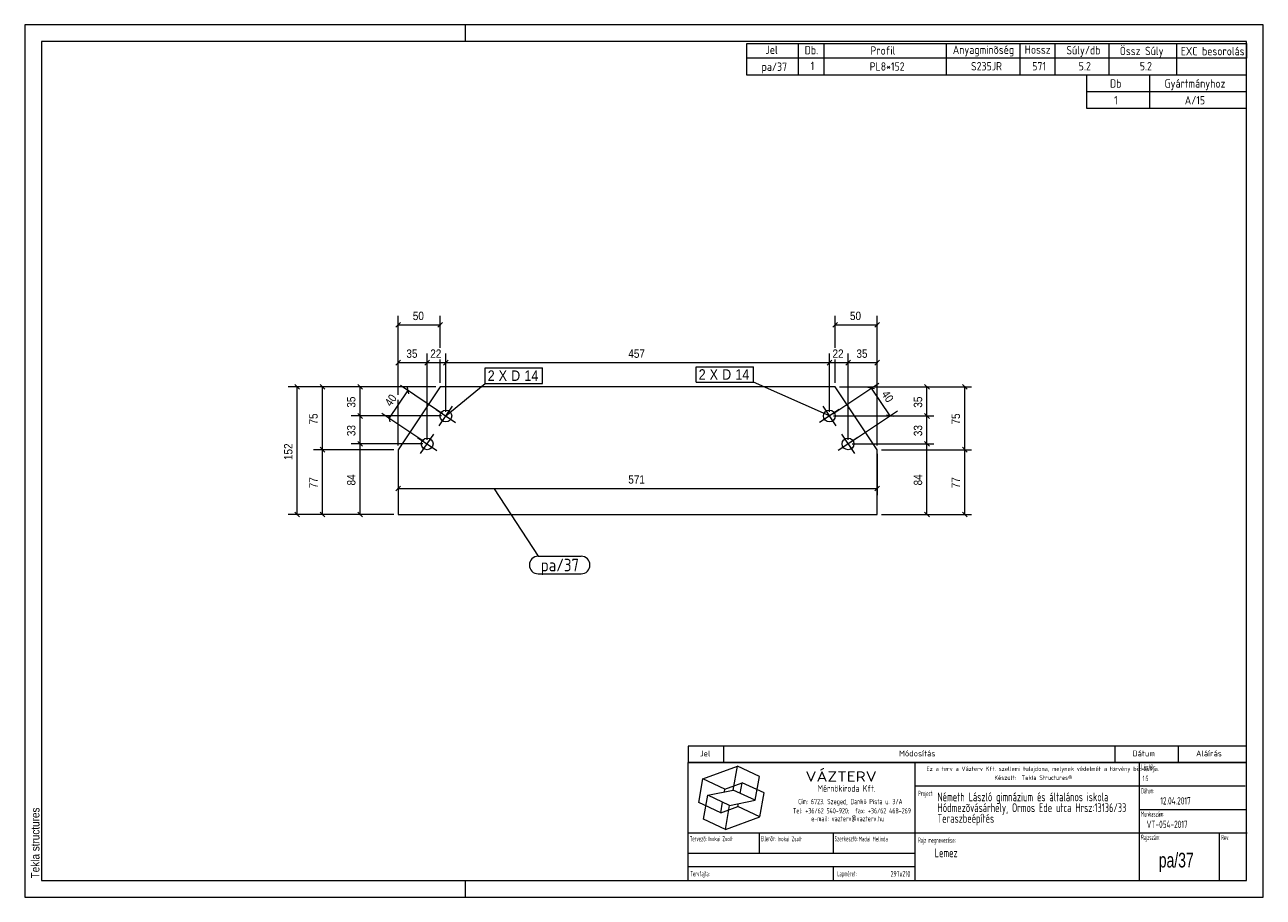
# Model space of a CAD drawing. Header units: millimetres. Extents: x 1 to 296, y 1 to 209.
import ezdxf

# ---------------------------------------------------------------- set-up
doc = ezdxf.new("R2010")
doc.units = ezdxf.units.MM
doc.linetypes.add('XKITLINE00', pattern=[0])
for name, color, linetype, lineweight in [('Bemassung', 1, 'Continuous', 0), ('Schrauben', 7, 'Continuous', 0), ('Schraubenbezeichnung', 5, 'Continuous', 0), ('Teil', 7, 'Continuous', 0), ('Text', 5, 'Continuous', 0), ('Ueberschrift', 7, 'Continuous', 0), ('Zeichnungsrahmen', 3, 'Continuous', 0)]:
    doc.layers.add(name, color=color, linetype=linetype, lineweight=lineweight)
doc.styles.add('ARIAL', font='ARIAL.TTF')
doc.styles.add('ISOCPEUR', font='ISOCPEUR.TTF')
doc.styles.add('ISOCPEUR_BOLD', font='ARIAL.TTF')
doc.styles.add('ISOCPUER', font='ARIAL.TTF')

msp = doc.modelspace()

# ---------------------------------------------------------------- linework, layer by layer
at = {"layer": 'Bemassung', "linetype": 'XKITLINE00', "lineweight": 0}
for p, q in [((89.91, 120.79), (89.91, 139.6)), ((99.92, 132), (99.92, 139.6)), ((194.04, 132), (194.04, 139.6)), ((204.05, 108.7), (204.05, 139.6)), ((90.48, 138.02), (89.35, 136.88)), ((89.91, 137.45), (99.92, 137.45)), ((100.49, 138.02), (99.36, 136.88)), ((194.61, 138.02), (193.47, 136.88)), ((194.04, 137.45), (204.05, 137.45)), ((204.61, 138.02), (203.48, 136.88)), ((89.91, 120.79), (89.91, 130.6)), ((96.85, 110.08), (96.85, 130.6)), ((96.85, 110.08), (96.85, 130.6)), ((101.3, 116.73), (101.3, 130.6)), ((101.3, 116.73), (101.3, 130.6)), ((192.66, 116.73), (192.66, 130.6)), ((192.66, 116.73), (192.66, 130.6)), ((197.11, 110.08), (197.11, 130.6)), ((197.11, 110.08), (197.11, 130.6)), ((204.05, 108.7), (204.05, 130.6)), ((90.48, 129.02), (89.35, 127.88)), ((89.91, 128.45), (96.85, 128.45)), ((97.42, 129.02), (96.28, 127.88)), ((97.42, 129.02), (96.28, 127.88)), ((96.85, 128.45), (101.3, 128.45)), ((99.92, 123.66), (99.92, 129.2)), ((101.86, 129.02), (100.73, 127.88)), ((101.86, 129.02), (100.73, 127.88)), ((101.3, 128.45), (192.66, 128.45)), ((193.23, 129.02), (192.1, 127.88)), ((193.23, 129.02), (192.1, 127.88)), ((192.66, 128.45), (197.11, 128.45)), ((194.04, 123.66), (194.04, 129.2)), ((197.68, 129.02), (196.54, 127.88)), ((197.68, 129.02), (196.54, 127.88)), ((197.11, 128.45), (204.05, 128.45)), ((204.61, 129.02), (203.48, 127.88)), ((98.92, 122.66), (63.76, 122.66)), ((65.35, 123.23), (66.48, 122.1)), ((65.91, 92.24), (65.91, 122.66)), ((98.92, 122.66), (69.76, 122.66)), ((71.35, 123.23), (72.48, 122.1)), ((71.91, 107.7), (71.91, 122.66)), ((98.92, 122.66), (78.76, 122.66)), ((80.35, 123.23), (81.48, 122.1)), ((80.91, 115.73), (80.91, 122.66)), ((87.82, 115.11), (92.27, 121.76)), ((100.47, 116.28), (90.48, 122.96)), ((92.11, 122.55), (92.42, 120.98)), ((193.49, 116.28), (204.42, 123.59)), ((195.04, 122.66), (226.51, 122.66)), ((195.04, 122.66), (217.51, 122.66)), ((203.41, 122.24), (201.85, 122.55)), ((202.63, 122.39), (207.08, 115.74)), ((215.35, 123.23), (216.48, 122.1)), ((215.91, 115.73), (215.91, 122.66)), ((224.35, 123.23), (225.48, 122.1)), ((224.91, 107.7), (224.91, 122.66)), ((89.91, 108.7), (89.91, 119.59)), ((89.91, 108.7), (89.91, 119.59)), ((100.3, 115.73), (78.76, 115.73)), ((100.3, 115.73), (78.76, 115.73)), ((80.35, 116.29), (81.48, 115.16)), ((80.35, 116.29), (81.48, 115.16)), ((80.91, 109.08), (80.91, 115.73)), ((96.02, 109.63), (86.03, 116.31)), ((87.67, 115.9), (87.98, 114.33)), ((193.66, 115.73), (217.51, 115.73)), ((193.66, 115.73), (217.51, 115.73)), ((197.94, 109.63), (208.86, 116.94)), ((207.86, 115.59), (206.29, 115.9)), ((215.35, 116.29), (216.48, 115.16)), ((215.35, 116.29), (216.48, 115.16)), ((215.91, 109.08), (215.91, 115.73)), ((80.35, 109.64), (81.48, 108.51)), ((80.35, 109.64), (81.48, 108.51)), ((215.35, 109.64), (216.48, 108.51)), ((215.35, 109.64), (216.48, 108.51)), ((88.91, 107.7), (69.76, 107.7)), ((88.91, 107.7), (69.76, 107.7)), ((71.35, 108.26), (72.48, 107.13)), ((71.35, 108.26), (72.48, 107.13)), ((71.91, 92.24), (71.91, 107.7)), ((95.85, 109.08), (78.76, 109.08)), ((95.85, 109.08), (78.76, 109.08)), ((80.91, 92.24), (80.91, 109.08)), ((89.91, 106.7), (89.91, 96.85)), ((198.11, 109.08), (217.51, 109.08)), ((198.11, 109.08), (217.51, 109.08)), ((204.05, 106.7), (204.05, 96.85)), ((205.05, 107.7), (226.51, 107.7)), ((205.05, 107.7), (226.51, 107.7)), ((215.91, 92.24), (215.91, 109.08)), ((224.35, 108.26), (225.48, 107.13)), ((224.35, 108.26), (225.48, 107.13)), ((224.91, 92.24), (224.91, 107.7)), ((90.48, 99.02), (89.35, 97.88)), ((89.91, 98.45), (204.05, 98.45)), ((204.61, 99.02), (203.48, 97.88)), ((88.91, 92.24), (63.76, 92.24)), ((65.35, 92.8), (66.48, 91.67)), ((88.91, 92.24), (69.76, 92.24)), ((71.35, 92.8), (72.48, 91.67)), ((88.91, 92.24), (78.76, 92.24)), ((80.35, 92.8), (81.48, 91.67)), ((205.05, 92.24), (226.51, 92.24)), ((205.05, 92.24), (217.51, 92.24)), ((215.35, 92.8), (216.48, 91.67)), ((224.35, 92.8), (225.48, 91.67))]:
    msp.add_line(p, q, dxfattribs=at)
at = {"layer": 'Bemassung'}
for p in [(89.91, 137.45), (99.92, 137.45), (194.04, 137.45), (204.05, 137.45), (89.91, 128.45), (96.85, 128.45), (96.85, 128.45), (101.3, 128.45), (101.3, 128.45), (192.66, 128.45), (192.66, 128.45), (197.11, 128.45), (197.11, 128.45), (204.05, 128.45), (65.91, 122.66), (71.91, 122.66), (80.91, 122.66), (92.27, 121.76), (202.63, 122.39), (215.91, 122.66), (224.91, 122.66), (80.91, 115.73), (80.91, 115.73), (87.82, 115.11), (207.08, 115.74), (215.91, 115.73), (215.91, 115.73), (71.91, 107.7), (71.91, 107.7), (80.91, 109.08), (80.91, 109.08), (215.91, 109.08), (215.91, 109.08), (224.91, 107.7), (224.91, 107.7), (89.91, 98.45), (204.05, 98.45), (65.91, 92.24), (71.91, 92.24), (80.91, 92.24), (215.91, 92.24), (224.91, 92.24)]:
    msp.add_point(p, dxfattribs=at)
at = {"layer": 'Schrauben', "linetype": 'XKITLINE00', "lineweight": 0}
for p, q in [((99.74, 113.4), (102.85, 118.05)), ((191.11, 118.05), (194.22, 113.4)), ((98.97, 117.28), (103.63, 114.17)), ((194.99, 117.28), (190.34, 114.17)), ((94.52, 110.63), (99.18, 107.52)), ((95.29, 106.75), (98.41, 111.4)), ((199.44, 110.63), (194.78, 107.52)), ((195.55, 111.4), (198.67, 106.75))]:
    msp.add_line(p, q, dxfattribs=at)
for centre in [(101.3, 115.73), (192.66, 115.73), (96.85, 109.08), (197.11, 109.08)]:
    msp.add_circle(centre, 1.4, dxfattribs=at)
at = {"layer": 'Schraubenbezeichnung', "linetype": 'XKITLINE00', "lineweight": 0}
for p, q in [((110.68, 127.19), (124.33, 127.19)), ((110.68, 123.49), (110.68, 127.19)), ((124.33, 123.49), (124.33, 127.19)), ((160.94, 127.48), (174.58, 127.48)), ((160.94, 123.78), (160.94, 127.48)), ((174.58, 123.78), (174.58, 127.48)), ((101.3, 115.73), (110.68, 123.49)), ((110.68, 123.49), (124.33, 123.49)), ((160.94, 123.78), (174.58, 123.78)), ((192.66, 115.73), (174.58, 123.78))]:
    msp.add_line(p, q, dxfattribs=at)
at = {"layer": 'Teil', "linetype": 'XKITLINE00', "lineweight": 0}
for p, q in [((99.92, 122.66), (89.91, 107.7)), ((194.04, 122.66), (99.92, 122.66)), ((204.05, 107.7), (194.04, 122.66)), ((89.91, 107.7), (89.91, 92.24)), ((204.05, 92.24), (204.05, 107.7)), ((89.91, 92.24), (204.05, 92.24))]:
    msp.add_line(p, q, dxfattribs=at)
at = {"layer": 'Text', "linetype": 'XKITLINE00', "lineweight": 0}
for p, q in [((112.8, 98.38), (123.3, 82.3)), ((123.3, 82.3), (133.52, 82.3)), ((123.3, 78.1), (133.52, 78.1))]:
    msp.add_line(p, q, dxfattribs=at)
for centre, start, end in [((123.3, 80.2), 90, 270), ((133.52, 80.2), 270, 90)]:
    msp.add_arc(centre, 2.1, start, end, dxfattribs=at)
at = {"layer": 'Ueberschrift', "linetype": 'XKITLINE00', "lineweight": 0}
for p, q in [((173, 204.54), (292, 204.54)), ((173, 201.04), (173, 204.54)), ((185.3, 201.04), (185.3, 204.54)), ((191.44, 201.04), (191.44, 204.54)), ((220.54, 201.04), (220.54, 204.54)), ((238.09, 201.05), (238.09, 204.55)), ((246.43, 201.04), (246.43, 204.54)), ((259.28, 201.04), (259.28, 204.54)), ((275.4, 201.02), (275.4, 204.52)), ((292, 204.54), (292, 201.04)), ((292, 201.04), (173, 201.04)), ((173, 197), (173, 201)), ((185.3, 197), (185.3, 201)), ((191.44, 197), (191.44, 201)), ((220.54, 197), (220.54, 201)), ((238.09, 197), (238.09, 201)), ((246.43, 197), (246.43, 201)), ((259.28, 197), (259.28, 201)), ((275.41, 197), (275.41, 201)), ((292, 197), (173, 197)), ((254, 193), (254, 197)), ((269, 193), (269, 197)), ((292, 193), (254, 193)), ((254, 189), (254, 193)), ((269, 189), (269, 193)), ((292, 189), (254, 189)), ((159, 37.07), (292, 37.07)), ((159, 37), (159, 33.14)), ((167.4, 37), (167.4, 33.14)), ((260.64, 37.07), (260.64, 33.21)), ((275.76, 37.07), (275.76, 33.21)), ((159, 33.22), (292, 33.22)), ((159, 33.14), (292, 33.14)), ((159, 5), (159, 33.14)), ((213.11, 5), (213.11, 33.14)), ((266.49, 5), (266.49, 33.14)), ((162.55, 29.24), (170.77, 32.23)), ((169.77, 26.55), (170.77, 32.23)), ((176, 29.79), (170.77, 32.23)), ((175, 24.11), (176, 29.79)), ((161.54, 23.55), (162.55, 29.24)), ((167.78, 26.8), (162.55, 29.24)), ((167.66, 26.12), (167.78, 26.8)), ((167.78, 26.8), (171.89, 28.3)), ((171.44, 25.76), (171.89, 28.3)), ((177.12, 25.86), (171.89, 28.3)), ((213.11, 27.54), (291.69, 27.54)), ((162.67, 19.62), (163.67, 25.3)), ((163.67, 25.3), (169.77, 26.55)), ((168.9, 22.86), (163.67, 25.3)), ((166.78, 21.11), (167.22, 23.65)), ((168.9, 22.86), (175, 24.11)), ((175, 24.11), (169.77, 26.55)), ((176.12, 20.17), (177.12, 25.86)), ((166.78, 21.11), (161.54, 23.55)), ((166.78, 21.11), (170.89, 22.61)), ((167.9, 17.18), (168.9, 22.86)), ((170.89, 22.61), (171.01, 23.29)), ((176.12, 20.17), (170.89, 22.61)), ((266.49, 21.94), (292, 21.94)), ((167.9, 17.18), (162.67, 19.62)), ((167.9, 17.18), (176.12, 20.17)), ((159, 16.34), (292.21, 16.34)), ((175.99, 11.48), (175.99, 16.39)), ((193.55, 16.39), (193.55, 11.49)), ((285.52, 16.28), (285.52, 5)), ((159.07, 11.49), (213.14, 11.49)), ((159.04, 8.34), (213.11, 8.34)), ((193.55, 8.31), (193.55, 5.13))]:
    msp.add_line(p, q, dxfattribs=at)
at = {"layer": 'Zeichnungsrahmen', "linetype": 'XKITLINE00', "lineweight": 0}
for p, q in [((296, 209), (1, 209)), ((1, 209), (1, 1)), ((106, 205), (106, 209)), ((296, 1), (296, 209)), ((292, 205), (5, 205)), ((5, 205), (5, 5)), ((292, 5), (292, 205)), ((5, 5), (292, 5)), ((106, 1), (106, 5)), ((1, 1), (296, 1))]:
    msp.add_line(p, q, dxfattribs=at)

# ---------------------------------------------------------------- texts
at = {"layer": 'Bemassung', "style": 'ISOCPUER', "width": 0.85}
for s, p in [('50', (93.43, 138.6)), ('50', (197.56, 138.6)), ('35', (91.9, 129.6)), ('22', (97.59, 129.6)), ('457', (144.76, 129.6)), ('22', (193.4, 129.6)), ('35', (199.1, 129.6)), ('571', (144.76, 99.6))]:
    msp.add_text(s, height=2, dxfattribs=at).set_placement(p)
for s, rotation, p in [('40', -56.2243, (204.98, 120.94)), ('35', 90.0002, (79.76, 117.71)), ('40', 56.2243, (88.26, 117.84)), ('35', 90.0002, (214.76, 117.71)), ('75', 90.0002, (70.76, 113.7)), ('75', 90.0002, (223.76, 113.7)), ('33', 90.0002, (79.76, 110.92)), ('33', 90.0002, (214.76, 110.92)), ('152', 90.0002, (64.76, 105.22)), ('77', 90.0002, (70.76, 98.49)), ('84', 90.0002, (79.76, 99.17)), ('84', 90.0002, (214.76, 99.17)), ('77', 90.0002, (223.76, 98.49))]:
    msp.add_text(s, height=2, rotation=rotation, dxfattribs=at).set_placement(p)
at = {"layer": 'Schraubenbezeichnung', "style": 'ARIAL', "width": 0.85}
for s, p in [('2', (161.54, 124.38)), ('X', (164.14, 124.38)), ('D', (167.12, 124.38)), ('14', (170.27, 124.38)), ('2', (111.28, 124.09)), ('X', (113.89, 124.09)), ('D', (116.86, 124.09)), ('14', (120.02, 124.09))]:
    msp.add_text(s, height=2.5, dxfattribs=at).set_placement(p)
at = {"layer": 'Text', "style": 'ISOCPEUR', "width": 0.85}
msp.add_text('pa/37', height=3, dxfattribs=at).set_placement((123.9, 78.7))
at = {"layer": 'Ueberschrift'}
for s, height, style, width, p in [('Jel', 2, 'ISOCPEUR', 0.85, (177.44, 202.04)), ('Db.', 2, 'ISOCPEUR', 0.85, (186.78, 201.95)), ('Profil', 2, 'ISOCPEUR', 0.85, (202.44, 201.86)), ('Anyagminõség', 2, 'ISOCPEUR', 0.85, (222.06, 202.04)), ('Hossz', 2, 'ISOCPEUR', 0.85, (239.18, 202.08)), ('Súly/db', 2, 'ISOCPEUR', 0.85, (249.11, 201.94)), ('Össz Súly', 2, 'ISOCPEUR', 0.85, (261.83, 201.76)), ('EXC besorolás', 2, 'ISOCPEUR', 0.85, (276.36, 201.71)), ('pa/37', 2, 'ISOCPEUR', 0.85, (176.51, 198)), ('1', 2, 'ISOCPEUR', 0.85, (188.19, 198.19)), ('PL8*152', 2, 'ISOCPEUR', 0.85, (202.26, 198.05)), ('S235JR', 2, 'ISOCPEUR', 0.85, (226.39, 198.11)), ('571', 2, 'ISOCPEUR', 0.85, (240.97, 198.11)), ('5.2', 2, 'ISOCPEUR', 0.85, (252.04, 198.12)), ('5.2', 2, 'ISOCPEUR', 0.85, (266.59, 198.12)), ('Db', 2, 'ISOCPEUR', 0.85, (259.5, 194)), ('Gyártmányhoz', 2, 'ISOCPEUR', 0.85, (272.5, 194)), ('1', 2, 'ISOCPEUR', 0.85, (260.48, 190)), ('A/15', 2, 'ISOCPEUR', 0.85, (277.31, 190)), ('Jel', 1.4, 'ISOCPEUR', 0.85, (161.84, 34.58)), ('Módosítás', 1.4, 'ISOCPEUR', 0.85, (209.25, 34.58)), ('Dátum', 1.4, 'ISOCPEUR', 0.85, (264.86, 34.58)), ('Aláírás', 1.4, 'ISOCPEUR', 0.85, (280, 34.58)), ('Lépték:', 1.26, 'ISOCPEUR', 0.51, (266.96, 31.43)), ('VÁZTERV', 2.45, 'ISOCPEUR', 1.19, (186.96, 28.56)), ('Ez a terv a Vázterv Kft. szellemi tulajdona, melynek védelmét a törvény biztosítja.', 1.05, 'ISOCPEUR', 0.838832, (215.8, 31.11)), ('Készült:  Tekla Structures®', 1.05, 'ISOCPEUR', 0.838832, (231.96, 28.98)), ('1:5', 1.26, 'ISOCPEUR', 0.595, (267.27, 28.7)), ('Mérnökiroda Kft.', 1.61, 'ISOCPEUR', 0.68, (189.86, 26.15)), ('Dátum:', 1.26, 'ISOCPEUR', 0.51, (266.91, 25.76)), ('Cím: 6723. Szeged, Dankó Pista u. 3/A', 1.26, 'ISOCPEUR', 0.68, (185.24, 23.18)), ('Project:', 1.26, 'ISOCPEUR', 0.51, (213.81, 25.12)), ('Németh László gimnázium és általános iskola', 2.1, 'ISOCPEUR', 0.595, (218.39, 23.87)), ('Hódmezõvásárhely, Ormos Ede utca Hrsz:13136/33', 2.1, 'ISOCPEUR', 0.595, (218.4, 21.31)), ('12.04.2017', 1.75, 'ISOCPEUR', 0.595, (271.48, 23.11)), ('Tel: +36/62 540-920;  fax: +36/62 468-269', 1.26, 'ISOCPEUR', 0.68, (183.98, 20.99)), ('Teraszbeépítés', 2.1, 'ISOCPEUR', 0.595, (218.4, 18.75)), ('Munkaszám:', 1.26, 'ISOCPEUR', 0.51, (266.87, 20.23)), ('e-mail: vazterv@vazterv.hu', 1.26, 'ISOCPEUR', 0.68, (188.32, 19.12)), ('VT-054-2017', 1.75, 'ISOCPEUR', 0.595, (268.23, 17.51)), ('Tervezõ:', 1.26, 'ISOCPEUR', 0.51, (159.4, 14.32)), ('Inokai Zsolt', 1.12, 'ISOCPEUR', 0.595, (163.85, 14.37)), ('Ellenõr:', 1.26, 'ISOCPEUR', 0.51, (176.35, 14.35)), ('Inokai Zsolt', 1.12, 'ISOCPEUR', 0.595, (180.32, 14.35)), ('Szerkesztõ:', 1.26, 'ISOCPEUR', 0.51, (193.9, 14.32)), ('Madai Melinda', 1.12, 'ISOCPEUR', 0.595, (199.65, 14.33)), ('Rajz megnevezése:', 1.26, 'ISOCPEUR', 0.51, (213.8, 13.98)), ('Rajzszám:', 1.26, 'ISOCPEUR', 0.51, (266.92, 14.65)), ('Rev:', 1.26, 'ISOCPEUR', 0.51, (285.98, 14.62)), ('Lemez', 2.1, 'ISOCPEUR', 0.595, (217.73, 10.54)), ('pa/37', 3.5, 'ISOCPEUR_BOLD', 0.68, (271.12, 8.1)), ('Tervfajta:', 1.26, 'ISOCPEUR', 0.51, (159.53, 5.99)), ('Lapméret:', 1.26, 'ISOCPEUR', 0.51, (194.51, 5.99)), ('297x210', 1.4, 'ISOCPEUR', 0.595, (207.25, 5.89))]:
    msp.add_text(s, height=height, dxfattribs=dict(at, style=style, width=width)).set_placement(p)
at = {"layer": 'Zeichnungsrahmen', "style": 'ARIAL', "width": 0.85}
msp.add_text('Tekla structures', height=2, rotation=90, dxfattribs=at).set_placement((4.5, 5.5))

doc.saveas('drawing.dxf')
